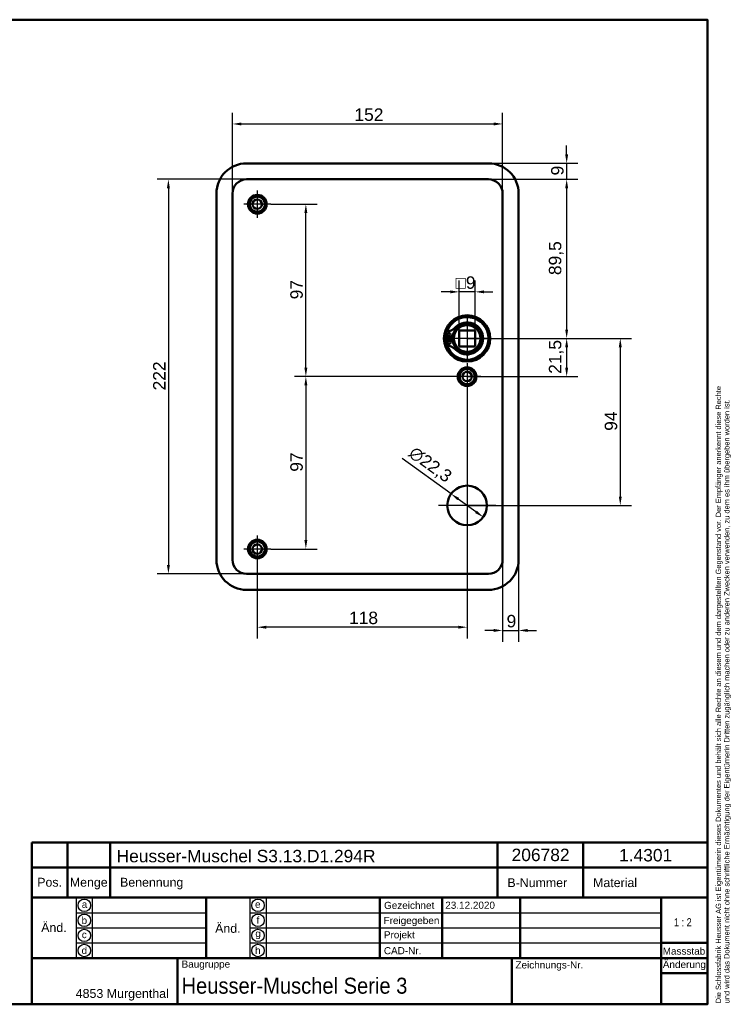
# Model space of a CAD drawing. Header units: millimetres. Extents: x 20 to 833, y 20 to 574.
# Tile 4 of 4: x 433 to 833, y 20 to 574. Entities that reach past the tile are written whole.
import ezdxf
from ezdxf.enums import TextEntityAlignment as Align

# ---------------------------------------------------------------- set-up
doc = ezdxf.new("R2010")
doc.units = ezdxf.units.MM
doc.header["$LTSCALE"] = 2
for name, color, linetype, lineweight in [('Bemaßungen(DIN)', 7, 'Continuous', 25), ('Mittelpunktmarkierung(DIN)', 7, 'Continuous', 25), ('Sichtbare Kanten(DIN)', 7, 'Continuous', 50), ('Skizziergeometrie(DIN)', 7, 'Continuous', 50), ('Skizzierlinie(DIN)', 7, 'Continuous', 25), ('Symbole(DIN)', 7, 'Continuous', 25)]:
    doc.layers.add(name, color=color, linetype=linetype, lineweight=lineweight)
doc.styles.add('Aktuell-DIN', font='arial.ttf')
doc.styles.add('STANDARD-DIN~0', font='arial.ttf')
doc.styles.add('Textstil10', font='arial.ttf')
doc.styles.add('Textstil41', font='arial.ttf', dxfattribs={"width": 0.8})
doc.styles.add('Textstil83', font='arial.ttf', dxfattribs={"width": 0.8})
doc.dimstyles.new('CAD-LAN', dxfattribs={"dimscale": 2, "dimtxt": 3.5, "dimasz": 2.5, "dimexe": 3.175, "dimexo": 0, "dimgap": 0.8, "dimtad": 1, "dimrnd": 1e-08, "dimtxsty": 'STANDARD-DIN~0', "dimcen": 0.09, "dimdle": 10, "dimclrd": 250, "dimclre": 250, "dimclrt": 250, "dimadec": 0, "dimazin": 2, "dimtfac": 1, "dimtmove": 0, "dimatfit": 3, "dimfxl": 1, "dimtolj": 1, "dimtzin": 0, "dimlwd": 25, "dimlwe": 25, "dimarcsym": 0})

# ---------------------------------------------------------------- blocks, each defined once
blk = doc.blocks.new('Ränder Standardrahmen')
at = {"layer": 'Skizziergeometrie(DIN)', "flags": 128}
blk.add_lwpolyline([(10, 10), (10, 287), (410, 287), (410, 10), (10, 10)], dxfattribs=at)
blk = doc.blocks.new('Schriftfelder Heusser')
at = {"layer": 'Skizziergeometrie(DIN)'}
for p, q in [((101, 229.92), (101, 236.92)), ((101, 236.92), (291, 236.92)), ((111, 229.92), (111, 236.92)), ((123, 229.92), (123, 236.92)), ((232, 229.92), (232, 236.92)), ((256, 229.92), (256, 236.92)), ((291, 236.92), (291, 229.92)), ((101, 191.42), (101, 229.92)), ((101, 229.92), (291, 229.92)), ((111, 229.92), (111, 221.42)), ((123, 229.92), (123, 221.42)), ((232, 229.92), (232, 221.42)), ((256, 229.92), (256, 221.42)), ((291, 229.92), (291, 191.42)), ((101, 221.42), (291, 221.42)), ((150, 221.42), (150, 204.42)), ((198.85, 221.42), (198.85, 204.42)), ((216.35, 221.42), (216.35, 204.42)), ((238.35, 221.42), (238.35, 204.42)), ((278, 221.42), (278, 191.42)), ((278, 208.67), (291, 208.67)), ((101, 204.42), (291, 204.42)), ((142, 204.42), (142, 191.42)), ((236, 204.42), (236, 191.42)), ((278, 200.17), (291, 200.17)), ((291, 191.42), (101, 191.42))]:
    blk.add_line(p, q, dxfattribs=at)
at = {"layer": 'Skizzierlinie(DIN)'}
for p, q in [((113.5, 221.42), (113.5, 204.42)), ((118, 221.42), (118, 204.42)), ((162.35, 221.42), (162.35, 204.42)), ((166.85, 221.42), (166.85, 204.42)), ((113.5, 217.17), (150, 217.17)), ((162.35, 217.17), (278, 217.17)), ((113.5, 212.92), (150, 212.92)), ((162.35, 212.92), (278, 212.92)), ((113.5, 208.67), (150, 208.67)), ((162.35, 208.67), (278, 208.67))]:
    blk.add_line(p, q, dxfattribs=at)
for centre in [(115.75, 219.25), (164.6, 219.25), (115.75, 215.04), (164.6, 215.04), (115.75, 210.79), (164.6, 210.79), (115.75, 206.54), (164.6, 206.54)]:
    blk.add_circle(centre, 1.75, dxfattribs=at)
at = {"layer": 'Symbole(DIN)', "color": 7, "insert": (293.33, 191.7), "char_height": 1.5, "width": 182.3003, "attachment_point": 1, "rotation": 90, "line_spacing_factor": 0.944221, "style": 'Aktuell-DIN'}
blk.add_mtext('\\fArial|b0|i0;\\H1.5000;Die Schlossfabrik Heusser AG ist Eigentümerin dieses Dokumentes und behält sich alle Rechte an diesem und dem dargestellten Gegenstand vor. Der Empfänger anerkennt diese Rechte\\Pund wird das Dokument nicht ohne schriftliche Ermächtigung der Eigentümerin Dritten zugänglich machen oder zu anderen Zwecken verwenden, zu dem es ihm übergeben worden ist.\\P ', dxfattribs=at)
at = {"layer": 'Symbole(DIN)', "color": 179, "true_color": 0x262659, "style": 'Aktuell-DIN'}
for s, insert, char_height, attachment_point in [('B-Nummer', (234.74, 225.62), 2.489, 4), ('Material', (265.02, 225.62), 2.489, 5), ('Pos.', (106, 227), 2.489, 2), ('Menge', (117, 227), 2.489, 2), ('Benennung', (125.81, 225.38), 2.489, 4), ('\\fArial|b0|i0;a', (115.81, 219.53), 2, 5), ('\\fArial|b0|i0;e', (164.54, 219.53), 2, 5), ('\\fArial|b0|i0;Gezeichnet', (200.05, 219.23), 2, 4), ('\\fArial|b0|i0;b', (115.75, 215), 2, 5), ('\\fArial|b0|i0;f', (164.55, 215.06), 2, 5), ('\\fArial|b0|i0;Freigegeben', (199.92, 216), 2, 1), ('\\fArial|b0|i0;c', (115.75, 211.01), 2, 5), ('\\fArial|b0|i0;g', (164.63, 211.05), 2, 5), ('\\fArial|b0|i0;Projekt', (200, 211.98), 2, 1), ('\\fArial|b0|i0;d', (115.76, 206.55), 2, 5), ('\\fArial|b0|i0;h', (164.55, 206.57), 2, 5), ('\\fArial|b0|i0;CAD-Nr.', (200, 207.5), 2, 1), ('\\fArial|b0|i0;\\H2.0000;Massstab', (284.39, 206.37), 2, 5), ('\\fArial|b0|i0;\\H2.0000;Baugruppe', (143.1, 203.73), 2, 1), ('\\fArial|b0|i0;Zeichnungs-Nr.', (237, 203.5), 2, 1), ('\\fArial|b0|i0;\\H2.5000;4853 Murgenthal', (113.33, 192.46), 2.5, 7)]:
    blk.add_mtext(s, dxfattribs=dict(at, insert=insert, char_height=char_height, attachment_point=attachment_point))
at = {"layer": 'Symbole(DIN)', "color": 179, "true_color": 0x262659, "attachment_point": 5, "style": 'Aktuell-DIN'}
for s, insert, char_height, width in [('Änd.', (107.21, 213), 2.489, 12.3494), ('Änd.', (156.12, 212.76), 2.489, 12.3494), ('\\fArial|b0|i0;Änderung', (284.51, 202.33), 2, 12.1143)]:
    blk.add_mtext(s, dxfattribs=dict(at, insert=insert, char_height=char_height, width=width))
at = {"layer": 'Symbole(DIN)', "color": 7, "insert": (143.1, 196.62), "char_height": 4.5, "width": 90.18, "attachment_point": 4, "style": 'Aktuell-DIN'}
blk.add_mtext('\\fArial|b0|i0;\\W0.90;\\H4.5000;Heusser-Muschel Serie 3', dxfattribs=at)
at = {"layer": 'Symbole(DIN)', "color": 179, "true_color": 0x262659, "style": 'Textstil10'}
blk.add_attdef('ERSTELLUNGSDATUM_001', (217.26, 218.29), '', height=2, dxfattribs=at)
at = {"layer": 'Symbole(DIN)', "color": 179, "true_color": 0x262659}
for tag, height, style, p in [('AUTOR', 2.49, 'Aktuell-DIN', (240.03, 219.26)), ('KONTROLLDATUM', 2, 'Textstil10', (217.42, 215.04)), ('KONTROLLIERT_VON', 2, 'Textstil10', (239.98, 215.05))]:
    blk.add_attdef(tag, text='', height=height, dxfattribs=dict(at, style=style)).set_placement(p, align=Align.MIDDLE_LEFT)
at = {"layer": 'Symbole(DIN)', "color": 7, "style": 'Textstil83', "width": 0.8}
blk.add_attdef('Anfänglicher_Ansichtsmaßstab_001', (281.57, 213.34), '', height=2.3, dxfattribs=at)
at = {"layer": 'Symbole(DIN)', "color": 179, "true_color": 0x262659, "style": 'Textstil10'}
blk.add_attdef('PROJEKT', text='', height=2, dxfattribs=at).set_placement((217.77, 209.72), align=Align.BOTTOM_LEFT)
at = {"layer": 'Symbole(DIN)', "color": 7, "style": 'Textstil41', "width": 0.8}
blk.add_attdef('STATUS', text='', height=5, dxfattribs=at).set_placement((284.53, 195.86), align=Align.MIDDLE_CENTER)
blk = doc.blocks.new('*D8')
at = {"layer": 'Bemaßungen(DIN)', "color": 250, "linetype": 'Continuous', "lineweight": 25, "true_color": 0x3f3f3f, "transparency": 16777216}
for p, q in [((552.81, 476.18), (552.81, 521.68)), ((704.81, 476.18), (704.81, 521.68)), ((557.81, 515.33), (699.81, 515.33))]:
    blk.add_line(p, q, dxfattribs=at)
at = {"layer": 'Bemaßungen(DIN)', "color": 250, "linetype": 'Continuous', "true_color": 0x3f3f3f, "transparency": 16777216}
for points in [[(557.81, 516.16), (557.81, 514.5), (552.81, 515.33)], [(699.81, 516.16), (699.81, 514.5), (704.81, 515.33)]]:
    blk.add_solid(points, dxfattribs=at)
at = {"layer": 'Defpoints', "color": 0, "linetype": 'Continuous', "transparency": 16777216}
for p in [(704.81, 515.33), (552.81, 476.18), (704.81, 476.18)]:
    blk.add_point(p, dxfattribs=at)
at = {"layer": 'Bemaßungen(DIN)', "color": 250, "linetype": 'Continuous', "lineweight": 25, "true_color": 0x3f3f3f, "transparency": 16777216, "insert": (621.44, 524.08), "char_height": 7, "attachment_point": 1, "style": 'STANDARD-DIN~0'}
blk.add_mtext('\\A1;152', dxfattribs=at)
blk = doc.blocks.new('*D9')
at = {"layer": 'Bemaßungen(DIN)', "color": 250, "linetype": 'Continuous', "lineweight": 25, "true_color": 0x3f3f3f, "transparency": 16777216}
for p, q in [((560.81, 484.18), (510.46, 484.18)), ((516.81, 479.18), (516.81, 267.18)), ((560.81, 262.18), (510.46, 262.18))]:
    blk.add_line(p, q, dxfattribs=at)
at = {"layer": 'Bemaßungen(DIN)', "color": 250, "linetype": 'Continuous', "true_color": 0x3f3f3f, "transparency": 16777216}
for points in [[(515.97, 479.18), (517.64, 479.18), (516.81, 484.18)], [(515.97, 267.18), (517.64, 267.18), (516.81, 262.18)]]:
    blk.add_solid(points, dxfattribs=at)
at = {"layer": 'Defpoints', "color": 0, "linetype": 'Continuous', "transparency": 16777216}
for p in [(560.81, 484.18), (516.81, 262.18), (560.81, 262.18)]:
    blk.add_point(p, dxfattribs=at)
at = {"layer": 'Bemaßungen(DIN)', "color": 250, "linetype": 'Continuous', "lineweight": 25, "true_color": 0x3f3f3f, "transparency": 16777216, "insert": (508.18, 365.42), "char_height": 7, "attachment_point": 1, "rotation": 90, "style": 'STANDARD-DIN~0'}
blk.add_mtext('\\A1;222', dxfattribs=at)
blk = doc.blocks.new('*D10')
at = {"layer": 'Bemaßungen(DIN)', "color": 250, "linetype": 'Continuous', "lineweight": 25, "true_color": 0x3f3f3f, "transparency": 16777216}
for p, q in [((696.81, 484.18), (747.16, 484.18)), ((740.81, 479.18), (740.81, 399.68)), ((684.81, 394.68), (747.16, 394.68))]:
    blk.add_line(p, q, dxfattribs=at)
at = {"layer": 'Bemaßungen(DIN)', "color": 250, "linetype": 'Continuous', "true_color": 0x3f3f3f, "transparency": 16777216}
for points in [[(739.97, 479.18), (741.64, 479.18), (740.81, 484.18)], [(739.97, 399.68), (741.64, 399.68), (740.81, 394.68)]]:
    blk.add_solid(points, dxfattribs=at)
at = {"layer": 'Defpoints', "color": 0, "linetype": 'Continuous', "transparency": 16777216}
for p in [(696.81, 484.18), (684.81, 394.68), (740.81, 394.68)]:
    blk.add_point(p, dxfattribs=at)
at = {"layer": 'Bemaßungen(DIN)', "color": 250, "linetype": 'Continuous', "lineweight": 25, "true_color": 0x3f3f3f, "transparency": 16777216, "insert": (730.79, 430.31), "char_height": 7, "attachment_point": 1, "rotation": 90, "style": 'STANDARD-DIN~0'}
blk.add_mtext('\\A1;89,5', dxfattribs=at)
blk = doc.blocks.new('*D11')
at = {"layer": 'Bemaßungen(DIN)', "color": 250, "linetype": 'Continuous', "lineweight": 25, "true_color": 0x3f3f3f, "transparency": 16777216}
for p, q in [((684.81, 394.68), (747.16, 394.68)), ((740.81, 389.68), (740.81, 378.18)), ((684.81, 373.18), (747.16, 373.18))]:
    blk.add_line(p, q, dxfattribs=at)
at = {"layer": 'Bemaßungen(DIN)', "color": 250, "linetype": 'Continuous', "true_color": 0x3f3f3f, "transparency": 16777216}
for points in [[(739.97, 389.68), (741.64, 389.68), (740.81, 394.68)], [(739.97, 378.18), (741.64, 378.18), (740.81, 373.18)]]:
    blk.add_solid(points, dxfattribs=at)
at = {"layer": 'Defpoints', "color": 0, "linetype": 'Continuous', "transparency": 16777216}
for p in [(684.81, 394.68), (684.81, 373.18), (740.81, 373.18)]:
    blk.add_point(p, dxfattribs=at)
at = {"layer": 'Bemaßungen(DIN)', "color": 250, "linetype": 'Continuous', "lineweight": 25, "true_color": 0x3f3f3f, "transparency": 16777216, "insert": (730.79, 374.75), "char_height": 7, "attachment_point": 1, "rotation": 90, "style": 'STANDARD-DIN~0'}
blk.add_mtext('\\A1;21,5', dxfattribs=at)
blk = doc.blocks.new('*D12')
at = {"layer": 'Bemaßungen(DIN)', "color": 250, "linetype": 'Continuous', "lineweight": 25, "true_color": 0x3f3f3f, "transparency": 16777216}
for p, q in [((684.81, 394.68), (777.31, 394.68)), ((770.96, 389.68), (770.96, 305.68)), ((684.81, 300.68), (777.31, 300.68))]:
    blk.add_line(p, q, dxfattribs=at)
at = {"layer": 'Bemaßungen(DIN)', "color": 250, "linetype": 'Continuous', "true_color": 0x3f3f3f, "transparency": 16777216}
for points in [[(770.13, 389.68), (771.79, 389.68), (770.96, 394.68)], [(770.13, 305.68), (771.79, 305.68), (770.96, 300.68)]]:
    blk.add_solid(points, dxfattribs=at)
at = {"layer": 'Defpoints', "color": 0, "linetype": 'Continuous', "transparency": 16777216}
for p in [(684.81, 394.68), (684.81, 300.68), (770.96, 300.68)]:
    blk.add_point(p, dxfattribs=at)
at = {"layer": 'Bemaßungen(DIN)', "color": 250, "linetype": 'Continuous', "lineweight": 25, "true_color": 0x3f3f3f, "transparency": 16777216, "insert": (762.21, 342.68), "char_height": 7, "attachment_point": 1, "rotation": 90, "style": 'STANDARD-DIN~0'}
blk.add_mtext('\\A1;94', dxfattribs=at)
blk = doc.blocks.new('*D13')
at = {"layer": 'Bemaßungen(DIN)', "color": 250, "linetype": 'Continuous', "lineweight": 25, "true_color": 0x3f3f3f, "transparency": 16777216}
for p, q in [((574.46, 470.18), (600.47, 470.18)), ((594.12, 378.18), (594.12, 465.18)), ((684.81, 373.18), (587.77, 373.18))]:
    blk.add_line(p, q, dxfattribs=at)
at = {"layer": 'Bemaßungen(DIN)', "color": 250, "linetype": 'Continuous', "true_color": 0x3f3f3f, "transparency": 16777216}
for points in [[(593.29, 465.18), (594.95, 465.18), (594.12, 470.18)], [(593.29, 378.18), (594.95, 378.18), (594.12, 373.18)]]:
    blk.add_solid(points, dxfattribs=at)
at = {"layer": 'Defpoints', "color": 0, "linetype": 'Continuous', "transparency": 16777216}
for p in [(574.46, 470.18), (594.12, 470.18), (684.81, 373.18)]:
    blk.add_point(p, dxfattribs=at)
at = {"layer": 'Bemaßungen(DIN)', "color": 250, "linetype": 'Continuous', "lineweight": 25, "true_color": 0x3f3f3f, "transparency": 16777216, "insert": (585.37, 416.66), "char_height": 7, "attachment_point": 1, "rotation": 90, "style": 'STANDARD-DIN~0'}
blk.add_mtext('\\A1;97', dxfattribs=at)
blk = doc.blocks.new('*D14')
at = {"layer": 'Bemaßungen(DIN)', "color": 250, "linetype": 'Continuous', "lineweight": 25, "true_color": 0x3f3f3f, "transparency": 16777216}
for p, q in [((684.81, 373.18), (587.77, 373.18)), ((594.12, 368.18), (594.12, 281.18)), ((574.46, 276.18), (600.47, 276.18))]:
    blk.add_line(p, q, dxfattribs=at)
at = {"layer": 'Bemaßungen(DIN)', "color": 250, "linetype": 'Continuous', "true_color": 0x3f3f3f, "transparency": 16777216}
for points in [[(593.29, 368.18), (594.95, 368.18), (594.12, 373.18)], [(593.29, 281.18), (594.95, 281.18), (594.12, 276.18)]]:
    blk.add_solid(points, dxfattribs=at)
at = {"layer": 'Defpoints', "color": 0, "linetype": 'Continuous', "transparency": 16777216}
for p in [(684.81, 373.18), (574.46, 276.18), (594.12, 276.18)]:
    blk.add_point(p, dxfattribs=at)
at = {"layer": 'Bemaßungen(DIN)', "color": 250, "linetype": 'Continuous', "lineweight": 25, "true_color": 0x3f3f3f, "transparency": 16777216, "insert": (585.37, 319.66), "char_height": 7, "attachment_point": 1, "rotation": 90, "style": 'STANDARD-DIN~0'}
blk.add_mtext('\\A1;97', dxfattribs=at)
blk = doc.blocks.new('*D15')
at = {"layer": 'Bemaßungen(DIN)', "color": 250, "linetype": 'Continuous', "lineweight": 25, "true_color": 0x3f3f3f, "transparency": 16777216}
for p, q in [((684.81, 365.53), (684.81, 225.83)), ((566.81, 268.53), (566.81, 225.83)), ((679.81, 232.18), (571.81, 232.18))]:
    blk.add_line(p, q, dxfattribs=at)
at = {"layer": 'Bemaßungen(DIN)', "color": 250, "linetype": 'Continuous', "true_color": 0x3f3f3f, "transparency": 16777216}
for points in [[(571.81, 233.01), (571.81, 231.34), (566.81, 232.18)], [(679.81, 233.01), (679.81, 231.34), (684.81, 232.18)]]:
    blk.add_solid(points, dxfattribs=at)
at = {"layer": 'Defpoints', "color": 0, "linetype": 'Continuous', "transparency": 16777216}
for p in [(684.81, 365.53), (566.81, 268.53), (566.81, 232.18)]:
    blk.add_point(p, dxfattribs=at)
at = {"layer": 'Bemaßungen(DIN)', "color": 250, "linetype": 'Continuous', "lineweight": 25, "true_color": 0x3f3f3f, "transparency": 16777216, "insert": (618.4, 240.93), "char_height": 7, "attachment_point": 1, "style": 'STANDARD-DIN~0'}
blk.add_mtext('\\A1;118', dxfattribs=at)
blk = doc.blocks.new('*D16')
at = {"layer": 'Bemaßungen(DIN)', "color": 250, "linetype": 'Continuous', "lineweight": 25, "true_color": 0x3f3f3f, "transparency": 16777216}
for p, q in [((704.81, 270.18), (704.81, 223.99)), ((713.81, 270.18), (713.81, 223.99)), ((699.81, 230.34), (694.81, 230.34)), ((704.81, 230.34), (713.81, 230.34)), ((718.81, 230.34), (723.81, 230.34))]:
    blk.add_line(p, q, dxfattribs=at)
at = {"layer": 'Bemaßungen(DIN)', "color": 250, "linetype": 'Continuous', "true_color": 0x3f3f3f, "transparency": 16777216}
for points in [[(699.81, 231.18), (699.81, 229.51), (704.81, 230.34)], [(718.81, 231.18), (718.81, 229.51), (713.81, 230.34)]]:
    blk.add_solid(points, dxfattribs=at)
at = {"layer": 'Defpoints', "color": 0, "linetype": 'Continuous', "transparency": 16777216}
for p in [(704.81, 270.18), (713.81, 270.18), (713.81, 230.34)]:
    blk.add_point(p, dxfattribs=at)
at = {"layer": 'Bemaßungen(DIN)', "color": 250, "linetype": 'Continuous', "lineweight": 25, "true_color": 0x3f3f3f, "transparency": 16777216, "insert": (707.01, 239.09), "char_height": 7, "attachment_point": 1, "style": 'STANDARD-DIN~0'}
blk.add_mtext('\\A1;9', dxfattribs=at)
blk = doc.blocks.new('*D17')
at = {"layer": 'Bemaßungen(DIN)', "color": 250, "linetype": 'Continuous', "lineweight": 25, "true_color": 0x3f3f3f, "transparency": 16777216}
for p, q in [((740.81, 498.18), (740.81, 503.18)), ((696.81, 493.18), (747.16, 493.18)), ((740.81, 493.18), (740.81, 484.18)), ((696.81, 484.18), (747.16, 484.18)), ((740.81, 479.18), (740.81, 474.18))]:
    blk.add_line(p, q, dxfattribs=at)
at = {"layer": 'Bemaßungen(DIN)', "color": 250, "linetype": 'Continuous', "true_color": 0x3f3f3f, "transparency": 16777216}
for points in [[(739.97, 498.18), (741.64, 498.18), (740.81, 493.18)], [(739.97, 479.18), (741.64, 479.18), (740.81, 484.18)]]:
    blk.add_solid(points, dxfattribs=at)
at = {"layer": 'Defpoints', "color": 0, "linetype": 'Continuous', "transparency": 16777216}
for p in [(696.81, 493.18), (696.81, 484.18), (740.81, 484.18)]:
    blk.add_point(p, dxfattribs=at)
at = {"layer": 'Bemaßungen(DIN)', "color": 250, "linetype": 'Continuous', "lineweight": 25, "true_color": 0x3f3f3f, "transparency": 16777216, "insert": (732.06, 486.38), "char_height": 7, "attachment_point": 1, "rotation": 90, "style": 'STANDARD-DIN~0'}
blk.add_mtext('\\A1;9', dxfattribs=at)
blk = doc.blocks.new('*D18')
at = {"layer": 'Bemaßungen(DIN)', "color": 250, "linetype": 'Continuous', "lineweight": 25, "true_color": 0x3f3f3f, "transparency": 16777216}
for p, q in [((675.78, 307.22), (648.24, 327.16)), ((689.79, 297.07), (679.83, 304.29))]:
    blk.add_line(p, q, dxfattribs=at)
at = {"layer": 'Bemaßungen(DIN)', "color": 250, "linetype": 'Continuous', "true_color": 0x3f3f3f, "transparency": 16777216}
for points in [[(680.32, 304.96), (679.34, 303.61), (675.78, 307.22)], [(690.28, 297.74), (689.3, 296.4), (693.84, 294.14)]]:
    blk.add_solid(points, dxfattribs=at)
at = {"layer": 'Defpoints', "color": 0, "linetype": 'Continuous', "transparency": 16777216}
for p in [(675.78, 307.22), (693.84, 294.14)]:
    blk.add_point(p, dxfattribs=at)
at = {"layer": 'Bemaßungen(DIN)', "color": 250, "linetype": 'Continuous', "lineweight": 25, "true_color": 0x3f3f3f, "transparency": 16777216, "insert": (655.55, 334.52), "char_height": 7, "attachment_point": 1, "rotation": 324.0835, "style": 'STANDARD-DIN~0'}
blk.add_mtext('\\A1;∅22,3', dxfattribs=at)
blk = doc.blocks.new('*D19')
at = {"layer": 'Bemaßungen(DIN)', "color": 250, "linetype": 'Continuous', "lineweight": 25, "true_color": 0x3f3f3f, "transparency": 16777216}
for p, q in [((680.31, 399.18), (680.31, 427.21)), ((689.31, 399.18), (689.31, 427.21)), ((675.31, 420.86), (670.31, 420.86)), ((689.31, 420.86), (680.31, 420.86)), ((694.31, 420.86), (699.31, 420.86))]:
    blk.add_line(p, q, dxfattribs=at)
at = {"layer": 'Bemaßungen(DIN)', "color": 250, "linetype": 'Continuous', "true_color": 0x3f3f3f, "transparency": 16777216}
for points in [[(675.31, 421.69), (675.31, 420.02), (680.31, 420.86)], [(694.31, 421.69), (694.31, 420.02), (689.31, 420.86)]]:
    blk.add_solid(points, dxfattribs=at)
at = {"layer": 'Defpoints', "color": 0, "linetype": 'Continuous', "transparency": 16777216}
for p in [(680.31, 420.86), (680.31, 399.18), (689.31, 399.18)]:
    blk.add_point(p, dxfattribs=at)
at = {"layer": 'Bemaßungen(DIN)', "color": 250, "linetype": 'Continuous', "lineweight": 25, "true_color": 0x3f3f3f, "transparency": 16777216, "insert": (678.44, 429.6), "char_height": 7, "attachment_point": 1, "style": 'STANDARD-DIN~0'}
blk.add_mtext('\\A1;\\fAIGDT|b0|i0;\\H7.0000;o\\fArial|b0|i0;\\H7.0000;9', dxfattribs=at)

msp = doc.modelspace()

# ---------------------------------------------------------------- linework, layer by layer
at = {"layer": 'Mittelpunktmarkierung(DIN)', "linetype": 'Continuous'}
for p, q in [((566.8082, 477.8276), (566.8082, 462.5276)), ((574.4582, 470.1776), (559.1582, 470.1776)), ((684.8082, 407.1776), (684.8082, 382.1776)), ((697.3082, 394.6776), (672.3082, 394.6776)), ((684.8082, 380.8276), (684.8082, 365.5276)), ((692.4582, 373.1776), (677.1582, 373.1776)), ((684.8082, 316.8276), (684.8082, 284.5276)), ((700.9582, 300.6776), (668.6582, 300.6776)), ((566.8082, 283.8276), (566.8082, 268.5276)), ((574.4582, 276.1776), (559.1582, 276.1776))]:
    msp.add_line(p, q, dxfattribs=at)
at = {"layer": 'Sichtbare Kanten(DIN)'}
for p, q in [((560.8082, 493.1776), (696.8082, 493.1776)), ((696.8082, 484.1776), (560.8082, 484.1776)), ((543.8082, 270.1776), (543.8082, 476.1776)), ((552.8082, 476.1776), (552.8082, 270.1776)), ((704.8082, 270.1776), (704.8082, 476.1776)), ((713.8082, 476.1776), (713.8082, 270.1776)), ((689.3082, 399.1776), (680.3082, 399.1776)), ((680.3082, 399.1776), (680.3082, 390.1776)), ((689.3082, 390.1776), (689.3082, 399.1776)), ((672.8501, 395.2942), (672.8501, 398.3181)), ((676.5501, 395.2942), (672.8501, 395.2942)), ((672.8501, 394.0609), (676.5501, 394.0609)), ((672.8501, 391.037), (672.8501, 394.0609)), ((680.3082, 390.1776), (689.3082, 390.1776)), ((560.8082, 262.1776), (696.8082, 262.1776)), ((696.8082, 253.1776), (560.8082, 253.1776))]:
    msp.add_line(p, q, dxfattribs=at)
for centre, radius in [((566.8082, 470.1776), 5.25), ((566.8082, 470.1776), 4.25), ((566.8082, 470.1776), 2.65), ((684.8082, 394.6776), 13), ((684.8082, 394.6776), 12.5), ((684.8082, 394.6776), 8), ((684.8082, 394.6776), 7.5), ((674.7001, 396.9092), 0.85), ((674.7001, 392.4459), 0.85), ((684.8082, 373.1776), 5.25), ((684.8082, 373.1776), 4.25), ((684.8082, 373.1776), 2.65), ((684.8082, 300.6776), 11.15), ((566.8082, 276.1776), 5.25), ((566.8082, 276.1776), 4.25), ((566.8082, 276.1776), 2.65)]:
    msp.add_circle(centre, radius, dxfattribs=at)
for centre, radius, start, end in [((560.8082, 476.1776), 17, 90, 180), ((696.8082, 476.1776), 17, 0, 90), ((560.8082, 476.1776), 8, 90, 180), ((696.8082, 476.1776), 8, 0, 90), ((684.8082, 394.6776), 12, 198.172127, 161.827873), ((672.1101, 407.0005), 8.6779, 274.967053, 315.859095), ((684.0748, 394.6776), 7.55, 125.687104, 175.314993), ((684.8082, 394.6776), 9.0167, 224.140905, 135.859095), ((684.8082, 394.6776), 12, 175.211021, 184.788979), ((684.8082, 394.6776), 9, 176.0711, 183.9289), ((684.0748, 394.6776), 7.55, 184.685007, 234.312896), ((684.8082, 394.6776), 8.2, 153.630564, 206.369436), ((672.1101, 382.3547), 8.6779, 44.140905, 85.032947), ((560.8082, 270.1776), 17, 180, 270), ((560.8082, 270.1776), 8, 180, 270), ((696.8082, 270.1776), 8, 270, 0), ((696.8082, 270.1776), 17, 270, 0)]:
    msp.add_arc(centre, radius, start, end, dxfattribs=at)

# ---------------------------------------------------------------- block references
at = {"xscale": 2, "yscale": 2, "zscale": 2}
msp.add_blockref('Ränder Standardrahmen', (0, 0), dxfattribs=at)
msp.add_blockref('Schriftfelder Heusser', (238, -362.8333), dxfattribs=at).add_auto_attribs({'ERSTELLUNGSDATUM_001': '23.12.2020', 'Anfänglicher_Ansichtsmaßstab_001': '1 : 2'})

# ---------------------------------------------------------------- texts
at = {"layer": 'Symbole(DIN)', "color": 7, "char_height": 7, "attachment_point": 1, "style": 'Aktuell-DIN'}
for s, insert, width in [('{\\fArial|b0|i0;\\H7.0000;Heusser-Muschel S3.13.D1.294R}', (487.6588, 106.9058), 145.655489), ('{\\fArial|b0|i0;\\H7.0000;206782}', (709.8296, 107.5797), 32.620428), ('{\\fArial|b0|i0;\\H7.0000;1.4301}', (770.274, 107.4007), 29.899392)]:
    msp.add_mtext(s, dxfattribs=dict(at, insert=insert, width=width))

# ---------------------------------------------------------------- dimensions: what is measured, and where the dimension line sits
at = {"layer": 'Bemaßungen(DIN)', "color": 250, "linetype": 'Continuous', "lineweight": 25, "true_color": 0x3f3f3f}
for base, p1, p2, angle, override, picture, middle in [((704.8082, 515.3304), (552.8082, 476.1776), (704.8082, 476.1776), 180, {"dimgap": 0.8, "dimdec": 2, "dimtol": 0, "dimlim": 0, "dimtp": 0, "dimtm": 0, "dimtdec": 2, "dimtofl": 0, "dimatfit": 1}, '*D8', (628.8082, 515.3304)), ((740.8082, 484.1776), (696.8082, 493.1776), (696.8082, 484.1776), 270, {"dimgap": 0.8, "dimdec": 2, "dimtol": 0, "dimlim": 0, "dimtp": 0, "dimtm": 0, "dimtdec": 2, "dimtofl": 1, "dimatfit": 1}, '*D17', (740.8082, 488.6776)), ((516.8082, 262.1776), (560.8082, 484.1776), (560.8082, 262.1776), 90, {"dimgap": 0.8, "dimdec": 2, "dimtol": 0, "dimlim": 0, "dimtp": 0, "dimtm": 0, "dimtdec": 2, "dimtofl": 0, "dimatfit": 1}, '*D9', (516.8082, 373.1776)), ((740.8082, 394.6776), (696.8082, 484.1776), (684.8082, 394.6776), 90, {"dimgap": 0.8, "dimdec": 2, "dimtol": 0, "dimlim": 0, "dimtp": 0, "dimtm": 0, "dimtdec": 2, "dimtofl": 0, "dimatfit": 1}, '*D10', (740.8082, 439.4276)), ((594.1202, 470.1776), (684.8082, 373.1776), (574.4582, 470.1776), 90, {"dimgap": 0.8, "dimdec": 2, "dimtol": 0, "dimlim": 0, "dimtp": 0, "dimtm": 0, "dimtdec": 2, "dimtofl": 0, "dimatfit": 1}, '*D13', (594.1202, 421.6776)), ((740.8082, 373.1776), (684.8082, 394.6776), (684.8082, 373.1776), 90, {"dimgap": 0.8, "dimdec": 2, "dimtol": 0, "dimlim": 0, "dimtp": 0, "dimtm": 0, "dimtdec": 2, "dimtofl": 0, "dimatfit": 1}, '*D11', (740.8082, 383.9276)), ((770.961, 300.6776), (684.8082, 394.6776), (684.8082, 300.6776), 90, {"dimgap": 0.8, "dimdec": 2, "dimtol": 0, "dimlim": 0, "dimtp": 0, "dimtm": 0, "dimtdec": 2, "dimtofl": 0, "dimatfit": 1}, '*D12', (770.961, 347.6776)), ((594.1202, 276.1776), (684.8082, 373.1776), (574.4582, 276.1776), 90, {"dimgap": 0.8, "dimdec": 2, "dimtol": 0, "dimlim": 0, "dimtp": 0, "dimtm": 0, "dimtdec": 2, "dimtofl": 0, "dimatfit": 1}, '*D14', (594.1202, 324.6776)), ((566.8082, 232.1776), (684.8082, 365.5276), (566.8082, 268.5276), 180, {"dimgap": 0.8, "dimdec": 2, "dimtol": 0, "dimlim": 0, "dimtp": 0, "dimtm": 0, "dimtdec": 2, "dimtofl": 0, "dimatfit": 1}, '*D15', (625.8082, 232.1776))]:
    dim = msp.add_linear_dim(base=base, p1=p1, p2=p2, angle=angle, dimstyle='CAD-LAN', override=override, dxfattribs=at)
    dim.commit()
    dim.dimension.update_dxf_attribs({"geometry": picture, "text_midpoint": middle, "dimtype": 160})
dim = msp.add_linear_dim(base=(680.3082, 420.8565), p1=(689.3082, 399.1776), p2=(680.3082, 399.1776), angle=180, text='\\fAIGDT|b0|i0;\\H7.0000;o\\fArial|b0|i0;\\H7.0000;<>', dimstyle='CAD-LAN', override={"dimgap": 0.8, "dimdec": 2, "dimtol": 0, "dimlim": 0, "dimtp": 0, "dimtm": 0, "dimtdec": 2, "dimtofl": 1, "dimatfit": 1}, dxfattribs=at)
dim.commit()
dim.dimension.update_dxf_attribs({"geometry": '*D19', "text_midpoint": (684.8082, 420.8565), "dimtype": 160})
dim = msp.add_diameter_dim_2p(p1=(693.8382, 294.1369), p2=(675.7781, 307.2182), dimstyle='CAD-LAN', override={"dimgap": 0.8, "dimdec": 2, "dimlfac": 1, "dimtol": 0, "dimlim": 0, "dimtp": 0, "dimtm": 0, "dimtdec": 2, "dimatfit": 2}, dxfattribs=at)
dim.commit()
dim.dimension.update_dxf_attribs({"geometry": '*D18', "text_midpoint": (659.9861, 318.6567), "dimtype": 163})
dim = msp.add_linear_dim(base=(713.8082, 230.3446), p1=(704.8082, 270.1776), p2=(713.8082, 270.1776), dimstyle='CAD-LAN', override={"dimgap": 0.8, "dimdec": 2, "dimtol": 0, "dimlim": 0, "dimtp": 0, "dimtm": 0, "dimtdec": 2, "dimtofl": 1, "dimatfit": 1}, dxfattribs=at)
dim.commit()
dim.dimension.update_dxf_attribs({"geometry": '*D16', "text_midpoint": (709.3082, 230.3446), "dimtype": 160})

doc.saveas('drawing.dxf')
